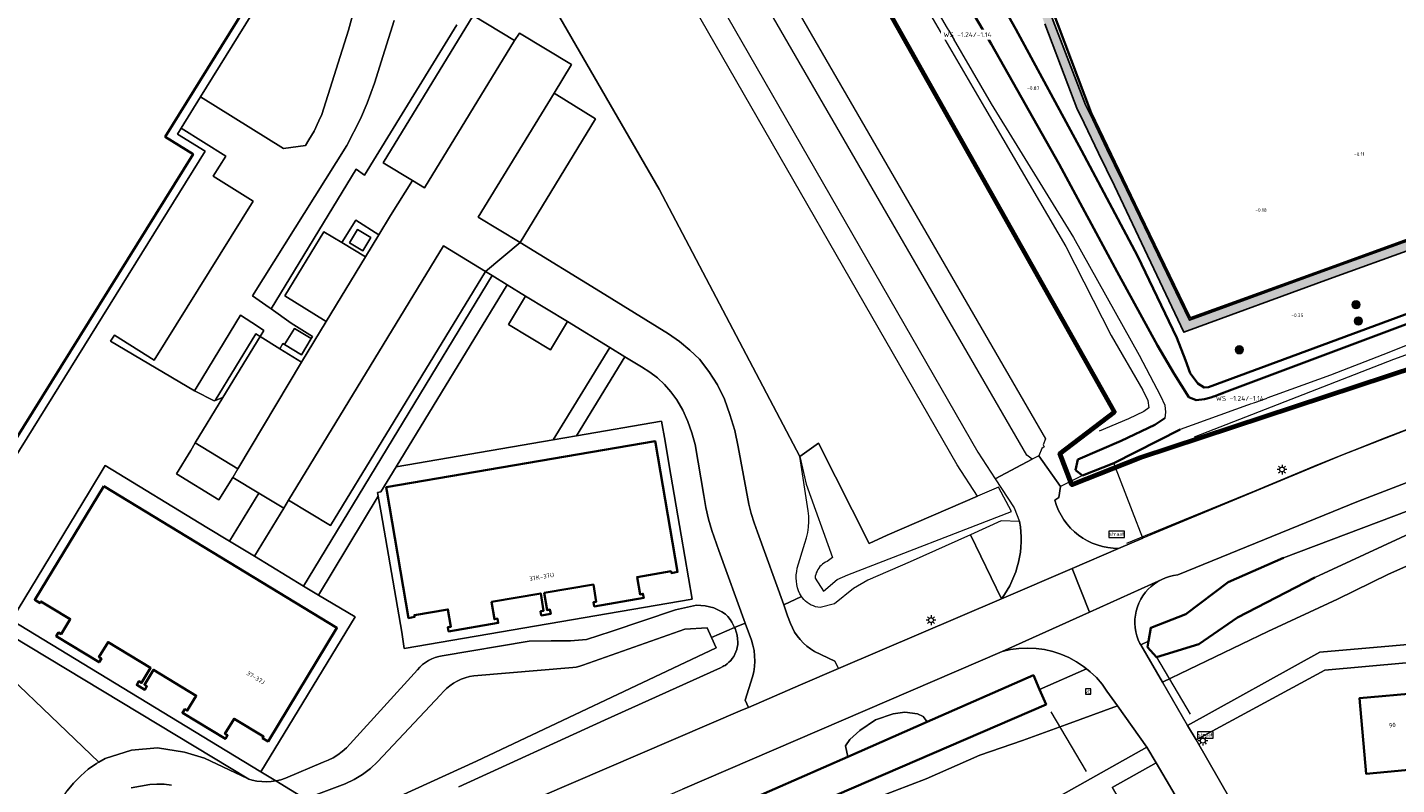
# Model space of a CAD drawing. Header units: metres. Extents: x 108651 to 109770, y 520801 to 521818.
# Tile 18 of 66: x 109212 to 109352, y 521056 to 521134. Entities that reach past the tile are written whole.
import ezdxf
from ezdxf.enums import TextEntityAlignment as Align

# ---------------------------------------------------------------- set-up
doc = ezdxf.new("R2010")
doc.units = ezdxf.units.M
for name, color, linetype, lineweight in [('B-WE-GK-BESCHOEIING-G', 253, 'OB-BESCHOEIING-BLOK', 35), ('B-WE-GR-BEPLANTING_CULTUUR_BOSPLANTSOEN-GV', 253, 'Continuous', 18), ('B-WE-GR-BEPLANTING_CULTUUR_HEESTERS-GV', 253, 'Continuous', 18), ('B-WE-GR-GRAS-GV', 253, 'Continuous', 13), ('B-WE-GW-WATERGANG_GREPPEL_INSTEEK-G', 253, 'Continuous', 18), ('B-WE-GW-WATERGANG_SLOOT-G', 253, 'Continuous', 18), ('B-WE-IE-MEUBILAIR_WEGMEUBILAIR-S', 253, 'Continuous', 25), ('B-WE-IE-MEUBILAIR_WEGMEUBILAIR_VERKEERSBORD-S', 253, 'Continuous', 25), ('B-WE-IE-TERREINAFSCHEIDING_KUNSTMATIG_HEKWERK-G', 253, 'IE-TERREINAFSCHEIDING_KUNSTMATIG-SO', 18), ('B-WE-KL-ET_LS_OV_LICHTMAST-S', 253, 'Continuous', 25), ('B-WE-OG-BEBOUWING-GV', 253, 'Continuous', 35), ('B-WE-OG-BEBOUWING-T18', 253, 'Continuous', 18), ('B-WE-OG-BEBOUWING_LAGE TRAFO-GV', 253, 'Continuous', 18), ('B-WE-OG-TERREIN_CULTUURSCHEIDING-GV', 253, 'Continuous', 18), ('B-WE-OG-TERREIN_ERF-GV', 253, 'Continuous', 18), ('B-WE-OG-WATER_SLOOT-GV', 253, 'Continuous', 18), ('B-WE-RI-HWA-T25', 253, 'Continuous', 25), ('B-WE-VH-KANTVERHARDING-G', 253, 'Continuous', 18), ('B-WE-VH-VERHARDING_ASFALT-GV', 253, 'Continuous', 18), ('B-WE-VH-VERHARDING_BEDRIJFSVLOERPLAAT-GV', 253, 'Continuous', 18), ('B-WE-VH-VERHARDING_BETONSTRAATSTEEN-GV', 253, 'Continuous', 18), ('B-WE-VH-VERHARDING_STRAATBAKSTEEN-GV', 253, 'Continuous', 18), ('N-WE-KG-WERKGRENS_FASE 3A-G', 10, 'XX-WERKGRENS_CIRCEL', 70), ('V-WE-GR-DOORWORTELBARE RUIMTE-S', 80, 'Continuous', 25), ('V-WE-GW-WATERGANG_GREPPEL_INSTEEK-G', 253, 'Continuous', 35), ('V-WE-GW-WATERGANG_SLOOT-G', 253, 'Continuous', 35), ('V-WE-GW-WATERGANG_SLOOT_WATERLIJN-G', 253, 'Continuous', 35), ('V-WE-IE-TERREINAFSCHEIDING_KUNSTMATIG_HEKWERK_RASTER-G', 30, 'V-IE-TERREINAFSCHEIDING_KUNSTMATIG-SO', 35), ('V-WE-IE-TERREINAFSCHEIDING_KUNSTMATIG_HEKWERK_SCHAPENHEKWERK-G', 20, 'IE-HEKWERK-SCHAPENHEKWERK-V', 35), ('V-WE-VH-KANTVERHARDING-G', 4, 'Continuous', 25), ('V-WE-VH-VERHARDING_OPEN_TEGEL_300X300-A-200', 7, 'Continuous', 18), ('X-XX-AL-T18', 253, 'Continuous', 18)]:
    doc.layers.add(name, color=color, linetype=linetype, lineweight=lineweight)
doc.styles.add('NLCS-ISO', font='NLCS-ISO.ttf')
doc.styles.add('NLCS-ISO-M200-T18', font='NLCS-ISO.ttf', dxfattribs={"height": 0.36})
doc.styles.add('NLCS-ISO-M200-T25', font='NLCS-ISO.ttf', dxfattribs={"height": 0.5})
doc.styles.add('NLCS-ISO-M250-T18', font='NLCS-ISO.ttf', dxfattribs={"height": 0.45})
doc.linetypes.add('IE-HEKWERK-SCHAPENHEKWERK-V', pattern='A,5,[23,NLCS.SHX,S=1,R=0,X=0,Y=0],5,-1,[2,NLCS.SHX,S=1,R=0,X=0,Y=0],-1', length=12)
doc.linetypes.add('IE-TERREINAFSCHEIDING_KUNSTMATIG-SO', pattern='A,4,[82,NLCS.SHX,S=0.75,R=90,X=0,Y=0],4,-2', length=10)
doc.linetypes.add('OB-BESCHOEIING-BLOK', pattern='A,6,-1,[152,NLCS.SHX,S=2,R=0,X=-1,Y=0]', length=7)
doc.linetypes.add('V-IE-TERREINAFSCHEIDING_KUNSTMATIG-SO', pattern='A,2,[24,NLCS.SHX,S=0.6,R=0,X=-1,Y=0],2,[82,NLCS.SHX,S=0.75,R=90,X=0,Y=0],2,[24,NLCS.SHX,S=0.6,R=0,X=1,Y=0],2,-2', length=10)
doc.linetypes.add('XX-WERKGRENS_CIRCEL', pattern='A,10,-2.5,[69,NLCS.SHX,S=1,R=0,X=0,Y=0],-2.5', length=15)

# ---------------------------------------------------------------- blocks, each defined once
blk = doc.blocks.new('SIE-WEG_VERKEERSBORD_STRAATNAAM-SO')
at = {"color": 0, "linetype": 'ByBlock', "lineweight": 18}
blk.add_lwpolyline([(-3.25, -1.25), (3.25, -1.25), (3.25, 1.25), (-3.25, 1.25)], close=True, dxfattribs=at)
at = {"color": 0, "linetype": 'ByBlock', "lineweight": 18, "style": 'NLCS-ISO'}
blk.add_text('straat', height=1.5, dxfattribs=at).set_placement((0, 0.15), align=Align.MIDDLE_CENTER)
blk = doc.blocks.new('SIE-WEG_VERKEERSBORD-SO')
at = {"color": 0, "linetype": 'ByBlock', "lineweight": 18}
blk.add_lwpolyline([(-1.125, -1.125), (1.125, -1.125), (1.125, 1.125), (-1.125, 1.125)], close=True, dxfattribs=at)
at = {"color": 0, "linetype": 'ByBlock', "lineweight": 18, "style": 'NLCS-ISO'}
blk.add_text('vb', height=1.5, dxfattribs=at).set_placement((0, 0), align=Align.MIDDLE_CENTER)
blk = doc.blocks.new('SKL-ET_OV_LICHTMAST-SO')
at = {"color": 0, "linetype": 'ByBlock', "lineweight": 18}
for points in [[(-1.25, 0), (-2, 0)], [(-1.41, 1.41), (-0.88, 0.88)], [(0, 2), (0, 1.25)], [(0.88, 0.88), (1.41, 1.41)], [(2, 0), (1.25, 0)], [(-1.41, -1.41), (-0.88, -0.88)], [(0, -1.25), (0, -2)], [(0.88, -0.88), (1.41, -1.41)]]:
    blk.add_lwpolyline(points, dxfattribs=at)
blk.add_circle((0, 0), 1, dxfattribs=at)
blk = doc.blocks.new('SGR-DOORWORTELBARE RUIMTE')
for p, q in [((-1.99, 0.21), (-0.21, 1.99)), ((-1.95, -0.45), (0.45, 1.95)), ((-1.75, -0.96), (0.96, 1.75)), ((-1.45, -1.37), (1.37, 1.45)), ((-1.07, -1.69), (1.69, 1.07)), ((-0.58, -1.91), (1.91, 0.58)), ((0.04, -2), (2, -0.04)), ((1.04, -1.71), (1.71, -1.04))]:
    blk.add_line(p, q)
at = {"extrusion": (0, 0, -1)}
blk.add_arc((0, 0), 2, 0, 359.99999, dxfattribs=at)

msp = doc.modelspace()

# ---------------------------------------------------------------- hatches: boundary and pattern name
at = {"layer": 'V-WE-VH-VERHARDING_OPEN_TEGEL_300X300-A-200'}
h = msp.add_hatch(dxfattribs=at)
h.set_pattern_fill('AVH-TEGEL_300X300_HALFST-SO', color=256, scale=0.2, angle=22, pattern_type=2)
h.set_pattern_definition([(22, (0, 0), (0.44392833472, 0.50291911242), [0.6, -0.6]), (112, (0, 0), (-0.55631031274, -0.22476395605), [])])
h.paths.add_polyline_path([(109339.27, 521186.18), (109340.63, 521182.5), (109323.4, 521175.72), (109307.54, 521169.58), (109304.45, 521168.36), (109307.88, 521158.36), (109310.91, 521149.1), (109311.68, 521146.72), (109312.35, 521144.72), (109313.51, 521141.61), (109316.19, 521134.49), (109318.58, 521128.26), (109319.51, 521125.8), (109320.26, 521124.26), (109321.73, 521121.18), (109323.37, 521117.83), (109330.49, 521102.78), (109345.43, 521108.27), (109354.16, 521111.44), (109355.95, 521112.08), (109357.48, 521112.45), (109363.52, 521113.93), (109370.69, 521115.68), (109370.78, 521115.36), (109375.63, 521117.07), (109375.54, 521117.36), (109378.77, 521118.53), (109380.9, 521119.35), (109384.74, 521120.79), (109388.72, 521122.39), (109388.85, 521122.1), (109392.76, 521123.64), (109392.61, 521123.92), (109398.92, 521127.28), (109404.5, 521130.24), (109406.15, 521131.09), (109408.05, 521131.85), (109421.32, 521137.14), (109431.26, 521141.09), (109427.13, 521155.17), (109424.43, 521164.32), (109424.15, 521165.34), (109423.78, 521166.31), (109423.38, 521167.48), (109420.58, 521174.87), (109417.79, 521182.29), (109417.36, 521183.37), (109417.1, 521184.12), (109416.76, 521184.89), (109416.27, 521185.87), (109412.13, 521194.5), (109408.41, 521202.17), (109408.97, 521202.41), (109406.22, 521208.11), (109396.31, 521204.39), (109396.49, 521203.88), (109393.6, 521202.81), (109393.39, 521203.51), (109380.33, 521198.47), (109371.16, 521194.98), (109370.02, 521197.98)])
h.paths.add_polyline_path([(109352.59, 521186.06), (109361.37, 521189.46), (109370.64, 521193.02), (109381.67, 521197.31), (109393.47, 521201.84), (109397.22, 521203.31), (109405.3, 521206.45), (109411.36, 521194.03), (109415.45, 521185.47), (109415.95, 521184.41), (109416.33, 521183.6), (109416.65, 521182.58), (109419.74, 521174.52), (109422.55, 521167.04), (109423.11, 521165.46), (109423.45, 521164.48), (109426.33, 521154.75), (109430.12, 521141.68), (109421, 521138.07), (109407.67, 521132.66), (109405.81, 521131.92), (109404.07, 521131.07), (109398.48, 521128.11), (109391.48, 521124.47), (109390.89, 521125.91), (109387.82, 521124.68), (109388.24, 521123.63), (109388.41, 521123.21), (109384.32, 521121.65), (109380.69, 521120.25), (109378.41, 521119.41), (109373.99, 521117.82), (109373.8, 521118.31), (109375.86, 521119.06), (109375.51, 521119.98), (109373.42, 521119.27), (109370.29, 521118.12), (109370.72, 521116.95), (109370.83, 521116.66), (109363.26, 521114.8), (109357.28, 521113.37), (109355.73, 521112.96), (109353.86, 521112.33), (109345.04, 521109.13), (109331.06, 521104.01), (109324.1, 521118.46), (109322.59, 521121.59), (109321.15, 521124.64), (109320.4, 521126.16), (109319.42, 521128.66), (109317.06, 521134.8), (109314.41, 521142.03), (109313.28, 521145.08), (109312.6, 521147.07), (109311.81, 521149.44), (109308.79, 521158.73), (109305.73, 521167.95), (109323.86, 521174.87), (109341.87, 521181.88)], flags=16)

# ---------------------------------------------------------------- linework, layer by layer
at = {"layer": 'B-WE-GK-BESCHOEIING-G', "flags": 128}
for points in [[(109326.86, 521071.03), (109327.09, 521072.41), (109330.68, 521073.82), (109335.05, 521077.08), (109340.71, 521079.58)], [(109343.95, 521077.59), (109335.99, 521073.46), (109332.01, 521070.72), (109327.69, 521069.37), (109326.76, 521070.4)], [(109326.76, 521070.4), (109326.86, 521071.03)], [(109304.13, 521062.73), (109315.04, 521067.53), (109315.67, 521066.06)], [(109315.67, 521066.06), (109316.34, 521064.51)], [(109316.34, 521064.51), (109274.86, 521046.61), (109274.36, 521047.78)], [(109295.97, 521059.15), (109304.13, 521062.73)], [(109285.97, 521054.75), (109295.97, 521059.15)]]:
    msp.add_lwpolyline(points, dxfattribs=at)
at = {"layer": 'B-WE-GR-BEPLANTING_CULTUUR_BOSPLANTSOEN-GV', "flags": 128}
msp.add_lwpolyline([(109235.76, 521234.56), (109237.21, 521228.92), (109249.97, 521206.45), (109316.26, 521091.84), (109316.02, 521091.21), (109316.15, 521090.99), (109315.89, 521090.84), (109315.6, 521090.08), (109317.82, 521086.94)], dxfattribs=at)
for points in [[(109307.2, 521089.14), (109237.73, 521210.01), (109226.99, 521203.33), (109228.88, 521200.05), (109258.58, 521148.67), (109276.6, 521117.5), (109291.06, 521090.01), (109292.95, 521091.39), (109298.17, 521081.06), (109300.02, 521081.92), (109309.29, 521085.94)], [(109295.03, 521068.21), (109311.76, 521075.38), (109308.56, 521081.97), (109302.36, 521079.18), (109298.03, 521077.3), (109296.54, 521076.43), (109294.59, 521074.87), (109293.13, 521074.48), (109292.89, 521074.52), (109292.66, 521074.57), (109292.44, 521074.65), (109292.25, 521074.73), (109292.22, 521074.74), (109292.01, 521074.86), (109291.81, 521074.99), (109291.63, 521075.14), (109291.46, 521075.31), (109291.3, 521075.49), (109291.22, 521075.61), (109289.39, 521074.76), (109289.79, 521073.64), (109290.09, 521072.83), (109290.28, 521072.39), (109290.51, 521071.97), (109290.78, 521071.57), (109291.08, 521071.19), (109291.41, 521070.84), (109291.77, 521070.52), (109292.15, 521070.23), (109292.56, 521069.97), (109294.65, 521068.98)], [(109304.13, 521062.73), (109303.7, 521063.28), (109303.12, 521063.56), (109301.84, 521063.74), (109300.62, 521063.56), (109298.81, 521062.96), (109297.2, 521061.86), (109296.17, 521060.94), (109295.73, 521060.26), (109295.97, 521059.15)]]:
    msp.add_lwpolyline(points, close=True, dxfattribs=at)
at = {"layer": 'B-WE-GR-BEPLANTING_CULTUUR_HEESTERS-GV', "flags": 128}
for points in [[(109323.79, 521080.56), (109326.27, 521081.63), (109325.21, 521084.36), (109323.29, 521089.31), (109320.09, 521088.07), (109317.82, 521086.94), (109317.65, 521085.8)], [(109317.65, 521085.8), (109317.22, 521085.53)], [(109313.62, 521083.32), (109311.71, 521083.4), (109308.56, 521081.97), (109311.76, 521075.38)]]:
    msp.add_lwpolyline(points, dxfattribs=at)
at = {"layer": 'B-WE-GR-BEPLANTING_CULTUUR_HEESTERS-GV'}
for points in [[(109317.22, 521085.53, 0.337615), (109323.79, 521080.56)], [(109311.76, 521075.38, 0.205832), (109313.62, 521083.32)]]:
    msp.add_lwpolyline(points, format="xyb", dxfattribs=at)
at = {"layer": 'B-WE-GR-GRAS-GV', "flags": 128}
for points in [[(109246.54, 521154.48), (109229.48, 521126.97), (109238, 521121.68), (109240.26, 521121.96), (109240.62, 521122.55), (109241.16, 521123.46), (109241.65, 521124.5), (109241.96, 521125.16), (109244.67, 521133.83), (109245.71, 521137.62), (109246.21, 521140.39), (109246.5, 521143.38), (109246.82, 521146.2), (109246.85, 521149.48), (109246.87, 521151.48), (109246.75, 521152.87)], [(109240.05, 521076.7), (109259.43, 521108.61), (109258.75, 521109.02), (109242.85, 521082.91), (109238.52, 521085.51), (109238.03, 521084.7), (109235.03, 521079.75)], [(109285.43, 521072.89), (109282.71, 521080.34), (109281.99, 521082.41), (109281.65, 521083.58), (109281.38, 521084.78), (109281.17, 521085.99), (109280.3, 521091.23), (109279.96, 521092.44), (109279.54, 521093.61), (109279.02, 521094.76), (109278.41, 521095.85), (109277.81, 521096.65), (109277.14, 521097.4), (109276.41, 521098.08), (109275.62, 521098.69), (109274.77, 521099.23), (109273.07, 521100.27), (109268.09, 521092.13), (109276.84, 521093.64), (109277.2, 521091.58), (109277.63, 521089.07), (109278.86, 521081.91), (109279.97, 521075.35), (109250.42, 521070.26), (109250.15, 521071.96), (109248.05, 521084.23), (109247.74, 521085.93), (109241.59, 521075.75), (109245.36, 521073.54), (109235.69, 521057.61), (109237.22, 521056.67), (109237.24, 521056.67), (109237.73, 521056.78), (109238.2, 521056.94), (109242.07, 521058.58), (109242.6, 521058.8), (109243.1, 521059.05), (109243.59, 521059.36), (109244.05, 521059.7), (109244.48, 521060.08), (109244.87, 521060.49), (109251.77, 521068.09), (109252.02, 521068.37), (109252.3, 521068.62), (109252.6, 521068.84), (109252.91, 521069.04), (109253.25, 521069.21), (109253.6, 521069.35), (109253.96, 521069.46), (109254.32, 521069.53), (109263.24, 521071.02), (109265.49, 521071.05), (109267.5, 521071.06), (109269.12, 521071.2), (109271.66, 521072.04), (109278.26, 521074.26), (109280.43, 521074.72), (109280.88, 521074.71), (109281.33, 521074.66), (109281.78, 521074.57), (109282.21, 521074.44), (109282.63, 521074.26), (109283.04, 521074.05), (109283.42, 521073.81), (109283.66, 521073.55), (109283.88, 521073.26), (109284.07, 521072.97), (109284.24, 521072.65), (109284.34, 521072.42)], [(109234.46, 521056.86), (109208.16, 521072.72), (109205.07, 521071.97), (109219.04, 521058.58), (109219.7, 521058.97), (109222.41, 521059.83), (109225.08, 521060.06), (109227.83, 521059.61), (109229.89, 521059), (109234.32, 521056.9)], [(109237.22, 521056.67), (109235.69, 521057.61), (109232.2, 521059.74), (109210.08, 521073.19), (109208.16, 521072.72), (109234.46, 521056.86), (109234.79, 521056.75), (109235.28, 521056.65), (109235.77, 521056.59), (109236.26, 521056.58), (109236.76, 521056.6)], [(109199.5, 521038.15), (109200.38, 521038.21), (109200.54, 521038.79), (109200.76, 521039.35), (109201.02, 521039.89), (109201.33, 521040.41), (109201.69, 521040.89), (109202.08, 521041.34), (109208.13, 521045.5), (109208.76, 521045.92), (109209.36, 521046.4), (109209.9, 521046.93), (109210.39, 521047.51), (109210.83, 521048.14), (109215.22, 521054.8), (109215.8, 521055.66), (109216.45, 521056.45), (109217.18, 521057.19), (109217.96, 521057.86), (109218.81, 521058.45), (109219.04, 521058.58), (109205.07, 521071.97), (109184.26, 521066.92), (109184.65, 521066.2)]]:
    msp.add_lwpolyline(points, close=True, dxfattribs=at)
msp.add_lwpolyline([(109210.08, 521073.19), (109218.1, 521086.4), (109219.71, 521089.08), (109230.12, 521082.73), (109232.47, 521081.31), (109235.47, 521086.25), (109232.8, 521087.86), (109231.37, 521085.54), (109227.01, 521088.22), (109228.48, 521090.64), (109228.95, 521091.42), (109231.79, 521096.08), (109230.98, 521095.76), (109230.89, 521095.73), (109228.86, 521096.75), (109220.25, 521101.87), (109220.64, 521102.49), (109224.73, 521099.92), (109234.9, 521116.26), (109230.8, 521118.81), (109232.1, 521120.87), (109227.5, 521123.77), (109227.11, 521123.15), (109229.96, 521121.39), (109209.66, 521088.66)], dxfattribs=at)
at = {"layer": 'B-WE-GW-WATERGANG_GREPPEL_INSTEEK-G'}
for points in [[(109295.76, 521149.73), (109296.82, 521148.16), (109302.82, 521138.24), (109310.02, 521125.89), (109318.35, 521111.6), (109323.01, 521102.46), (109326.26, 521096.83), (109326.78, 521095.78), (109326.88, 521095.02), (109326.36, 521094.62), (109324.8, 521093.87), (109321.8, 521092.62)], [(109331.57, 521092.03), (109352.05, 521100.03), (109361.8, 521103.53), (109391.54, 521113.93)]]:
    msp.add_lwpolyline(points, dxfattribs=at)
at = {"layer": 'B-WE-IE-TERREINAFSCHEIDING_KUNSTMATIG_HEKWERK-G', "flags": 128}
for points in [[(109327.69, 521069.37), (109331.14, 521063.52)], [(109316.82, 521063.76), (109320.44, 521057.64)]]:
    msp.add_lwpolyline(points, dxfattribs=at)
at = {"layer": 'B-WE-OG-BEBOUWING-GV', "flags": 128}
for points in [[(109195.11, 521174.43), (109182.55, 521182.23), (109180.36, 521178.72), (109171.22, 521164.01), (109159.47, 521145.11), (109170.23, 521138.44), (109159.37, 521121.02), (109209.4, 521089.96), (109228.72, 521121.08), (109225.86, 521122.85), (109246.38, 521155.93), (109207.96, 521179.83), (109201.97, 521170.17), (109201.44, 521169.31), (109198.27, 521171.31), (109198.79, 521172.15)], [(109248.55, 521086.85), (109248.61, 521086.48), (109250.85, 521073.41), (109251.48, 521073.52), (109251.45, 521073.71), (109254.9, 521074.29), (109255.2, 521072.52), (109254.9, 521072.47), (109254.97, 521072.03), (109260.06, 521072.9), (109259.98, 521073.35), (109259.68, 521073.29), (109259.38, 521075.07), (109264.43, 521075.93), (109264.73, 521074.16), (109264.42, 521074.1), (109264.49, 521073.68), (109265.46, 521073.84), (109265.38, 521074.27), (109265.09, 521074.22), (109264.79, 521075.99), (109269.84, 521076.85), (109270.14, 521075.08), (109269.85, 521075.03), (109269.92, 521074.6), (109275.01, 521075.47), (109274.93, 521075.9), (109274.63, 521075.84), (109274.33, 521077.62), (109277.82, 521078.21), (109277.85, 521078.03), (109278.49, 521078.14), (109276.22, 521091.4), (109276.19, 521091.57)], [(109219.54, 521086.96), (109212.46, 521075.29), (109213.01, 521074.95), (109213.1, 521075.12), (109214.12, 521074.5), (109216.1, 521073.3), (109215.16, 521071.76), (109214.9, 521071.92), (109214.67, 521071.54), (109219.07, 521068.86), (109219.31, 521069.25), (109219.05, 521069.4), (109219.99, 521070.94), (109224.36, 521068.28), (109223.43, 521066.74), (109223.15, 521066.91), (109222.93, 521066.54), (109223.77, 521066.03), (109223.99, 521066.4), (109223.73, 521066.55), (109224.67, 521068.09), (109229.05, 521065.42), (109228.12, 521063.89), (109227.86, 521064.04), (109227.63, 521063.68), (109232.04, 521060.99), (109232.27, 521061.36), (109232, 521061.52), (109232.94, 521063.06), (109235.96, 521061.22), (109235.86, 521061.06), (109236.42, 521060.72), (109243.5, 521072.39)], [(109354.73, 521065.72), (109348.52, 521065.17), (109349.2, 521057.41), (109355.4, 521057.96)]]:
    msp.add_lwpolyline(points, close=True, dxfattribs=at)
at = {"layer": 'B-WE-OG-BEBOUWING_LAGE TRAFO-GV', "flags": 128}
msp.add_lwpolyline([(109240.86, 521102.13), (109239.13, 521103.18), (109238.13, 521101.52), (109239.86, 521100.47)], close=True, dxfattribs=at)
at = {"layer": 'B-WE-OG-TERREIN_CULTUURSCHEIDING-GV', "flags": 128}
for points in [[(109255.8, 521134.39), (109246.33, 521118.93), (109245.47, 521119.53), (109236.73, 521105.18), (109238.8, 521103.73), (109240.98, 521102.33), (109240.86, 521102.13), (109239.86, 521100.47), (109238.13, 521101.52), (109237.94, 521101.63), (109237.62, 521101.09), (109239.85, 521099.7), (109242.4, 521103.87), (109238.16, 521106.52), (109242.16, 521113.11), (109244, 521112.02), (109245.43, 521114.3), (109247.81, 521112.78), (109249.01, 521114.77), (109251.25, 521118.38), (109248.24, 521120.2), (109257.49, 521135.35), (109261.75, 521132.77), (109262.26, 521133.52), (109267.59, 521130.29), (109265.8, 521127.36), (109270.07, 521124.72), (109262.31, 521111.99), (109270.57, 521106.93), (109277.57, 521102.63), (109278.68, 521101.82), (109279.73, 521100.95), (109280.73, 521100.01), (109281.71, 521098.73), (109282.57, 521097.36), (109283.29, 521095.92), (109283.87, 521094.32), (109284.35, 521092.68), (109284.72, 521091.01), (109285.81, 521085.12), (109286.05, 521084.14), (109286.34, 521083.18), (109286.68, 521082.23), (109289.39, 521074.76), (109291.22, 521075.61), (109291.17, 521075.68), (109291.05, 521075.88), (109290.92, 521076.2), (109290.81, 521076.52), (109290.74, 521076.85), (109290.69, 521077.18), (109290.67, 521077.52), (109290.68, 521077.86), (109290.72, 521078.2), (109290.78, 521078.53), (109291.54, 521081.11), (109291.72, 521081.65), (109291.85, 521082.2), (109291.94, 521082.75), (109291.97, 521083.32), (109291.96, 521083.88), (109291.89, 521084.44), (109291.06, 521090.01), (109276.6, 521117.5), (109258.58, 521148.67)], [(109249.37, 521134.82), (109248.43, 521131.76), (109247.37, 521128.39), (109246.62, 521126.32), (109245.93, 521124.73), (109244.53, 521121.97), (109234.83, 521106.52), (109236.53, 521105.33), (109236.73, 521105.18), (109245.47, 521119.53), (109246.33, 521118.93), (109255.8, 521134.39)], [(109375.73, 521095.93), (109348.42, 521085.43), (109329.86, 521077.84), (109329.43, 521077.78), (109329.01, 521077.68), (109328.61, 521077.54), (109328.21, 521077.37), (109327.83, 521077.17), (109327.47, 521076.93), (109327.14, 521076.66), (109326.82, 521076.37), (109326.54, 521076.05), (109326.28, 521075.7), (109326.06, 521075.33), (109325.87, 521074.95), (109325.71, 521074.55), (109325.59, 521074.13), (109325.51, 521073.71), (109325.46, 521073.28), (109325.46, 521072.85), (109325.49, 521072.42), (109325.55, 521072), (109325.66, 521071.58), (109325.8, 521071.18), (109325.98, 521070.78), (109326.06, 521070.65), (109326.14, 521070.69), (109326.86, 521071.03), (109327.09, 521072.41), (109330.68, 521073.82), (109335.05, 521077.08), (109340.71, 521079.58), (109358.49, 521086.3)], [(109375.42, 521092.18), (109343.95, 521077.59), (109335.99, 521073.46), (109332.01, 521070.72), (109327.69, 521069.37), (109326.76, 521070.4), (109326.86, 521071.03), (109326.14, 521070.69), (109326.06, 521070.65), (109328.29, 521066.8), (109339.12, 521072.03), (109346.28, 521075.35), (109351.51, 521077.91), (109357.28, 521080.48)], [(109212.06, 521032.52), (109285.16, 521063.96), (109285.76, 521064.22), (109285.44, 521064.95), (109286.18, 521067.35), (109286.31, 521067.89), (109286.39, 521068.43), (109286.42, 521068.98), (109286.4, 521069.53), (109286.34, 521070.08), (109286.23, 521070.62), (109286.07, 521071.15), (109285.43, 521072.89), (109284.34, 521072.42), (109284.39, 521072.32), (109284.5, 521071.98), (109284.59, 521071.64), (109284.65, 521071.28), (109284.68, 521070.92), (109284.66, 521070.67), (109284.62, 521070.41), (109284.56, 521070.16), (109284.48, 521069.92), (109284.37, 521069.68), (109284.25, 521069.46), (109284.1, 521069.24), (109283.94, 521069.04), (109283.76, 521068.86), (109283.57, 521068.69), (109283.36, 521068.54), (109283.25, 521068.48), (109283.13, 521068.41), (109282.9, 521068.3), (109270.98, 521062.92), (109256.02, 521056.07)], [(109286.06, 521054.79), (109295.97, 521059.15), (109295.73, 521060.26), (109296.17, 521060.94), (109297.2, 521061.86), (109298.81, 521062.96), (109300.62, 521063.56), (109301.84, 521063.74), (109303.12, 521063.56), (109303.7, 521063.28), (109304.13, 521062.73), (109315.04, 521067.53), (109315.67, 521066.06), (109320.49, 521068.19), (109320.18, 521068.44), (109319.45, 521068.92), (109318.67, 521069.34), (109317.86, 521069.69), (109317.03, 521069.96), (109316.17, 521070.16), (109315.3, 521070.28), (109314.42, 521070.32), (109313.54, 521070.28), (109312.67, 521070.16), (109311.81, 521069.97), (109278.99, 521055.81)]]:
    msp.add_lwpolyline(points, dxfattribs=at)
for points in [[(109260.98, 521107.66), (109249.57, 521088.96), (109265.71, 521091.72), (109271.52, 521101.21), (109267.18, 521103.87), (109265.42, 521100.96), (109261.12, 521103.59), (109262.87, 521106.5)], [(109228.86, 521096.75), (109230.89, 521095.73), (109230.98, 521095.76), (109235.16, 521102.61), (109235.6, 521102.34), (109236, 521102.96), (109235.34, 521103.39), (109233.59, 521104.52), (109229.15, 521097.22)], [(109235.6, 521102.34), (109235.16, 521102.61), (109230.98, 521095.76), (109231.79, 521096.08)], [(109330.87, 521062.35), (109344.46, 521069.89), (109373.52, 521072.42), (109374.51, 521072.95), (109383.73, 521082.95), (109379.21, 521086.98), (109378, 521090.1), (109375.18, 521088.85), (109375.13, 521088.83), (109373.41, 521088.07), (109370.53, 521086.79), (109365.93, 521084.54), (109362.62, 521082.83), (109357.28, 521080.48), (109351.51, 521077.91), (109346.28, 521075.35), (109339.12, 521072.03), (109328.29, 521066.8)], [(109323.68, 521064.37), (109322.59, 521065.9), (109322.08, 521066.61), (109321.5, 521067.28), (109320.87, 521067.89), (109320.49, 521068.19), (109315.67, 521066.06), (109316.34, 521064.51), (109274.86, 521046.61), (109274.36, 521047.78), (109273.85, 521047.56), (109273.35, 521047.33), (109275.53, 521042.5), (109282.54, 521046.04), (109287.7, 521049.45), (109291.71, 521051.9), (109297.57, 521054.43), (109304.03, 521056.88), (109309.53, 521059.33), (109313.9, 521060.81), (109318.44, 521062.47)], [(109323.68, 521064.37), (109318.44, 521062.47), (109313.9, 521060.81), (109309.53, 521059.33), (109304.03, 521056.88), (109297.57, 521054.43), (109291.71, 521051.9), (109287.7, 521049.45), (109282.54, 521046.04), (109275.53, 521042.5), (109278.14, 521036.74), (109284.01, 521037.77), (109285.8, 521038.71), (109294.35, 521049.24), (109312.62, 521052.22), (109326.7, 521060.12)]]:
    msp.add_lwpolyline(points, close=True, dxfattribs=at)
at = {"layer": 'B-WE-OG-TERREIN_ERF-GV', "flags": 128}
for points in [[(109240.05, 521076.7), (109235.03, 521079.75), (109232.47, 521081.31), (109230.12, 521082.73), (109219.71, 521089.08), (109218.1, 521086.4), (109210.08, 521073.19), (109232.2, 521059.74), (109235.69, 521057.61), (109245.36, 521073.54), (109241.59, 521075.75)], [(109243.5, 521072.39), (109236.42, 521060.72), (109235.86, 521061.06), (109235.96, 521061.22), (109232.94, 521063.06), (109232, 521061.52), (109232.27, 521061.36), (109232.04, 521060.99), (109227.63, 521063.68), (109227.86, 521064.04), (109228.12, 521063.89), (109229.05, 521065.42), (109224.67, 521068.09), (109223.73, 521066.55), (109223.99, 521066.4), (109223.77, 521066.03), (109222.93, 521066.54), (109223.15, 521066.91), (109223.43, 521066.74), (109224.36, 521068.28), (109219.99, 521070.94), (109219.05, 521069.4), (109219.31, 521069.25), (109219.07, 521068.86), (109214.67, 521071.54), (109214.9, 521071.92), (109215.16, 521071.76), (109216.1, 521073.3), (109214.12, 521074.5), (109213.1, 521075.12), (109213.01, 521074.95), (109212.46, 521075.29), (109219.54, 521086.96)]]:
    msp.add_lwpolyline(points, close=True, dxfattribs=at)
for points in [[(109374.96, 521070.74), (109344.96, 521068.04), (109331.75, 521060.89), (109338.81, 521048.6), (109340.38, 521047.7), (109346.2, 521047.99), (109346.54, 521045.13), (109346.58, 521044.76), (109370.74, 521046.82)], [(109355.4, 521057.96), (109349.2, 521057.41), (109348.52, 521065.17), (109354.73, 521065.72)]]:
    msp.add_lwpolyline(points, dxfattribs=at)
at = {"layer": 'B-WE-OG-WATER_SLOOT-GV', "flags": 128}
for points in [[(109375.58, 521093.1), (109375.12, 521093.14), (109374.53, 521092.95), (109358.49, 521086.3), (109340.71, 521079.58), (109335.05, 521077.08), (109330.68, 521073.82), (109327.09, 521072.41), (109326.86, 521071.03), (109326.76, 521070.4), (109327.69, 521069.37), (109332.01, 521070.72), (109335.99, 521073.46), (109343.95, 521077.59), (109375.42, 521092.18), (109375.92, 521092.53)], [(109309.29, 521085.94), (109300.02, 521081.92), (109298.17, 521081.06), (109292.95, 521091.39), (109291.06, 521090.01), (109291.71, 521087.16), (109294.41, 521079.63), (109293.85, 521079.23), (109293.68, 521079.15), (109293.52, 521079.05), (109293.37, 521078.95), (109293.24, 521078.82), (109293.11, 521078.69), (109292.99, 521078.55), (109292.89, 521078.39), (109292.81, 521078.23), (109292.73, 521078.06), (109292.68, 521077.89), (109292.63, 521077.71), (109292.61, 521077.52), (109293.46, 521076.17), (109294.87, 521077.38), (109295.96, 521077.86), (109312.8, 521084.37), (109311.45, 521086.87)], [(109237.22, 521056.67), (109240.24, 521054.83), (109244.35, 521056.38), (109245.26, 521056.82), (109246.12, 521057.34), (109246.93, 521057.95), (109247.67, 521058.63), (109254.15, 521065.52), (109254.44, 521065.86), (109254.76, 521066.17), (109255.1, 521066.45), (109255.47, 521066.71), (109255.86, 521066.93), (109256.26, 521067.11), (109256.68, 521067.27), (109257.11, 521067.39), (109257.55, 521067.47), (109267.73, 521068.33), (109268.08, 521068.37), (109268.43, 521068.45), (109268.77, 521068.55), (109279.23, 521072.27), (109281.53, 521072.4), (109281.97, 521071.41), (109284.34, 521072.42), (109284.24, 521072.65), (109284.07, 521072.97), (109283.88, 521073.26), (109283.66, 521073.55), (109283.42, 521073.81), (109283.04, 521074.05), (109282.63, 521074.26), (109282.21, 521074.44), (109281.78, 521074.57), (109281.33, 521074.66), (109280.88, 521074.71), (109280.43, 521074.72), (109278.26, 521074.26), (109271.66, 521072.04), (109269.12, 521071.2), (109267.5, 521071.06), (109265.49, 521071.05), (109263.24, 521071.02), (109254.32, 521069.53), (109253.96, 521069.46), (109253.6, 521069.35), (109253.25, 521069.21), (109252.91, 521069.04), (109252.6, 521068.84), (109252.3, 521068.62), (109252.02, 521068.37), (109251.77, 521068.09), (109244.87, 521060.49), (109244.48, 521060.08), (109244.05, 521059.7), (109243.59, 521059.36), (109243.1, 521059.05), (109242.6, 521058.8), (109242.07, 521058.58), (109238.2, 521056.94), (109237.73, 521056.78), (109237.24, 521056.67)], [(109315.67, 521066.06), (109315.04, 521067.53), (109304.13, 521062.73), (109295.97, 521059.15), (109286.06, 521054.79), (109274.51, 521049.71), (109273.69, 521049.35), (109274.36, 521047.78), (109274.86, 521046.61), (109316.34, 521064.51)]]:
    msp.add_lwpolyline(points, close=True, dxfattribs=at)
for points in [[(109256.02, 521056.07), (109270.98, 521062.92), (109282.9, 521068.3), (109283.13, 521068.41), (109283.25, 521068.48), (109283.36, 521068.54), (109283.57, 521068.69), (109283.76, 521068.86), (109283.94, 521069.04), (109284.1, 521069.24), (109284.25, 521069.46), (109284.37, 521069.68), (109284.48, 521069.92), (109284.56, 521070.16), (109284.62, 521070.41), (109284.66, 521070.67), (109284.68, 521070.92), (109284.65, 521071.28), (109284.59, 521071.64), (109284.5, 521071.98), (109284.39, 521072.32), (109284.34, 521072.42), (109281.97, 521071.41), (109282.44, 521070.34), (109257.85, 521058.68), (109238.57, 521049.89)], [(109238.57, 521049.89), (109257.85, 521058.68), (109282.44, 521070.34), (109281.97, 521071.41), (109281.53, 521072.4), (109279.23, 521072.27), (109268.77, 521068.55), (109268.43, 521068.45), (109268.08, 521068.37), (109267.73, 521068.33), (109257.55, 521067.47), (109257.11, 521067.39), (109256.68, 521067.27), (109256.26, 521067.11), (109255.86, 521066.93), (109255.47, 521066.71), (109255.1, 521066.45), (109254.76, 521066.17), (109254.44, 521065.86), (109254.15, 521065.52), (109247.67, 521058.63), (109246.93, 521057.95), (109246.12, 521057.34), (109245.26, 521056.82), (109244.35, 521056.38), (109240.24, 521054.83)], [(109240.24, 521054.83), (109237.22, 521056.67), (109236.76, 521056.6), (109236.26, 521056.58), (109235.77, 521056.59), (109235.28, 521056.65), (109234.79, 521056.75), (109234.46, 521056.86), (109234.32, 521056.9), (109229.89, 521059), (109227.83, 521059.61), (109225.08, 521060.06), (109222.41, 521059.83), (109219.7, 521058.97), (109219.04, 521058.58), (109218.81, 521058.45), (109217.96, 521057.86), (109217.18, 521057.19), (109216.45, 521056.45), (109215.8, 521055.66)], [(109222.36, 521055.96), (109224.28, 521056.29), (109225.01, 521056.34), (109225.75, 521056.32), (109226.49, 521056.24)], [(109226.49, 521056.24), (109225.75, 521056.32), (109225.01, 521056.34), (109224.28, 521056.29), (109222.36, 521055.96)]]:
    msp.add_lwpolyline(points, dxfattribs=at)
at = {"layer": 'B-WE-VH-KANTVERHARDING-G', "flags": 128}
msp.add_lwpolyline([(109245.71, 521137.62), (109244.67, 521133.83), (109241.96, 521125.16), (109241.65, 521124.5), (109241.16, 521123.46), (109240.62, 521122.55), (109240.26, 521121.96), (109238, 521121.68), (109229.48, 521126.97), (109227.5, 521123.77), (109232.1, 521120.87), (109230.8, 521118.81), (109234.9, 521116.26), (109224.73, 521099.92), (109220.64, 521102.49), (109220.25, 521101.87), (109228.86, 521096.75), (109229.15, 521097.22), (109233.59, 521104.52), (109235.34, 521103.39), (109236, 521102.96), (109235.6, 521102.34), (109237.62, 521101.09), (109237.94, 521101.63), (109238.13, 521101.52), (109239.13, 521103.18), (109240.86, 521102.13), (109240.98, 521102.33), (109238.8, 521103.73), (109236.73, 521105.18), (109236.53, 521105.33), (109234.83, 521106.52), (109244.53, 521121.97), (109245.93, 521124.73), (109246.62, 521126.32), (109247.37, 521128.39), (109248.43, 521131.76), (109249.37, 521134.82)], dxfattribs=at)
for points in [[(109244, 521112.02), (109246.43, 521110.52), (109247.81, 521112.78), (109245.43, 521114.3)], [(109246.97, 521112.52), (109246.15, 521111.16), (109244.78, 521111.97), (109245.6, 521113.33)], [(109267.18, 521103.87), (109262.87, 521106.5), (109261.12, 521103.59), (109265.42, 521100.96)], [(109268.09, 521092.13), (109265.71, 521091.72), (109249.57, 521088.96), (109248.01, 521086.37), (109247.68, 521086.31), (109247.74, 521085.93), (109248.05, 521084.23), (109250.15, 521071.96), (109250.42, 521070.26), (109279.97, 521075.35), (109278.86, 521081.91), (109277.63, 521089.07), (109277.2, 521091.58), (109276.84, 521093.64)], [(109233.32, 521088.73), (109228.95, 521091.42), (109228.48, 521090.64), (109227.01, 521088.22), (109231.37, 521085.54), (109232.8, 521087.86)], [(109248.55, 521086.85), (109276.19, 521091.57), (109276.22, 521091.4), (109278.49, 521078.14), (109277.85, 521078.03), (109277.82, 521078.21), (109274.33, 521077.62), (109274.63, 521075.84), (109274.93, 521075.9), (109275.01, 521075.47), (109269.92, 521074.6), (109269.85, 521075.03), (109270.14, 521075.08), (109269.84, 521076.85), (109264.79, 521075.99), (109265.09, 521074.22), (109265.38, 521074.27), (109265.46, 521073.84), (109264.49, 521073.68), (109264.42, 521074.1), (109264.73, 521074.16), (109264.43, 521075.93), (109259.38, 521075.07), (109259.68, 521073.29), (109259.98, 521073.35), (109260.06, 521072.9), (109254.97, 521072.03), (109254.9, 521072.47), (109255.2, 521072.52), (109254.9, 521074.29), (109251.45, 521073.71), (109251.48, 521073.52), (109250.85, 521073.41), (109248.61, 521086.48)]]:
    msp.add_lwpolyline(points, close=True, dxfattribs=at)
at = {"layer": 'B-WE-VH-KANTVERHARDING-G'}
msp.add_lwpolyline([(109381.53, 521103.52), (109380.15, 521103.02), (109373.02, 521100.34), (109366.26, 521097.77), (109359.3, 521095.06), (109351.25, 521091.97), (109344.21, 521089.14), (109337.73, 521086.45), (109330.51, 521083.49), (109324.6, 521081.07)], dxfattribs=at)
at = {"layer": 'B-WE-VH-VERHARDING_ASFALT-GV', "flags": 128}
for points in [[(109380.2, 521103.03), (109366.35, 521097.78), (109346.73, 521090.14), (109326.27, 521081.63), (109323.79, 521080.56)], [(109323.79, 521080.56), (109319.02, 521078.5), (109320.79, 521074.02), (109328.21, 521077.37), (109328.61, 521077.54), (109329.01, 521077.68), (109329.43, 521077.78), (109329.86, 521077.84), (109348.42, 521085.43), (109375.73, 521095.93), (109377.47, 521096.56), (109381.01, 521097.88), (109383.31, 521098.73)], [(109338.81, 521048.6), (109331.75, 521060.89), (109330.87, 521062.35), (109328.29, 521066.8), (109326.06, 521070.65), (109325.98, 521070.78), (109325.8, 521071.18), (109325.66, 521071.58), (109325.55, 521072), (109325.49, 521072.42), (109325.46, 521072.85), (109325.46, 521073.28), (109325.51, 521073.71), (109325.59, 521074.13), (109325.71, 521074.55), (109325.87, 521074.95), (109326.06, 521075.33), (109326.28, 521075.7), (109326.54, 521076.05), (109326.82, 521076.37), (109327.14, 521076.66), (109327.47, 521076.93), (109327.83, 521077.17), (109328.21, 521077.37), (109320.79, 521074.02), (109311.81, 521069.97), (109312.67, 521070.16), (109313.54, 521070.28), (109314.42, 521070.32), (109315.3, 521070.28), (109316.17, 521070.16), (109317.03, 521069.96), (109317.86, 521069.69), (109318.67, 521069.34), (109319.45, 521068.92), (109320.18, 521068.44), (109320.49, 521068.19), (109320.87, 521067.89), (109321.5, 521067.28), (109322.08, 521066.61), (109322.59, 521065.9), (109323.68, 521064.37), (109326.7, 521060.12), (109327.63, 521058.53), (109330.61, 521053.45)]]:
    msp.add_lwpolyline(points, dxfattribs=at)
msp.add_lwpolyline([(109271.06, 521052.39), (109272.74, 521053.12), (109278.99, 521055.81), (109311.81, 521069.97), (109320.79, 521074.02), (109319.02, 521078.5), (109311.76, 521075.38), (109295.03, 521068.21), (109291.11, 521066.53), (109285.76, 521064.22), (109285.16, 521063.96), (109212.06, 521032.52), (109214.03, 521027.93), (109217.94, 521029.53), (109221.17, 521030.92), (109269.62, 521051.79)], close=True, dxfattribs=at)
at = {"layer": 'B-WE-VH-VERHARDING_BEDRIJFSVLOERPLAAT-GV', "flags": 128}
for points in [[(109246.97, 521112.52), (109245.6, 521113.33), (109244.78, 521111.97), (109246.15, 521111.16)], [(109249.57, 521088.96), (109260.98, 521107.66), (109259.43, 521108.61), (109240.05, 521076.7), (109241.59, 521075.75), (109247.74, 521085.93), (109247.68, 521086.31), (109248.01, 521086.37)], [(109268.09, 521092.13), (109273.07, 521100.27), (109271.52, 521101.21), (109265.71, 521091.72)], [(109235.03, 521079.75), (109238.03, 521084.7), (109235.47, 521086.25), (109232.47, 521081.31)]]:
    msp.add_lwpolyline(points, close=True, dxfattribs=at)
at = {"layer": 'B-WE-VH-VERHARDING_BETONSTRAATSTEEN-GV', "flags": 128}
msp.add_lwpolyline([(109246.38, 521155.93), (109225.86, 521122.85), (109228.72, 521121.08), (109209.4, 521089.96), (109159.37, 521121.02), (109159.37, 521121.03), (109158.62, 521121.49), (109158.08, 521120.69), (109198.55, 521095.57), (109198.93, 521096.16), (109209.07, 521089.83), (109208.72, 521089.2), (109209.66, 521088.66), (109229.96, 521121.39), (109227.11, 521123.15), (109227.5, 521123.77), (109229.48, 521126.97), (109246.54, 521154.48)], dxfattribs=at)
for points in [[(109261.75, 521132.77), (109257.49, 521135.35), (109248.24, 521120.2), (109251.25, 521118.38), (109252.5, 521117.61)], [(109246.43, 521110.52), (109242.4, 521103.87), (109239.85, 521099.7), (109233.32, 521088.73), (109232.8, 521087.86), (109235.47, 521086.25), (109238.03, 521084.7), (109238.52, 521085.51), (109254.43, 521111.65), (109258.75, 521109.02), (109262.31, 521111.99), (109258.02, 521114.61), (109265.8, 521127.36), (109267.59, 521130.29), (109262.26, 521133.52), (109261.75, 521132.77), (109252.5, 521117.61), (109251.25, 521118.38), (109249.01, 521114.77), (109247.81, 521112.78)], [(109262.31, 521111.99), (109270.07, 521124.72), (109265.8, 521127.36), (109258.02, 521114.61)], [(109244, 521112.02), (109242.16, 521113.11), (109238.16, 521106.52), (109242.4, 521103.87), (109246.43, 521110.52)], [(109238.52, 521085.51), (109242.85, 521082.91), (109258.75, 521109.02), (109254.43, 521111.65)], [(109262.31, 521111.99), (109258.75, 521109.02), (109259.43, 521108.61), (109260.98, 521107.66), (109262.87, 521106.5), (109267.18, 521103.87), (109271.52, 521101.21), (109273.07, 521100.27), (109274.77, 521099.23), (109275.62, 521098.69), (109276.41, 521098.08), (109277.14, 521097.4), (109277.81, 521096.65), (109278.41, 521095.85), (109279.02, 521094.76), (109279.54, 521093.61), (109279.96, 521092.44), (109280.3, 521091.23), (109281.17, 521085.99), (109281.38, 521084.78), (109281.65, 521083.58), (109281.99, 521082.41), (109282.71, 521080.34), (109285.43, 521072.89), (109286.07, 521071.15), (109286.23, 521070.62), (109286.34, 521070.08), (109286.4, 521069.53), (109286.42, 521068.98), (109286.39, 521068.43), (109286.31, 521067.89), (109286.18, 521067.35), (109285.44, 521064.95), (109285.76, 521064.22), (109291.11, 521066.53), (109295.03, 521068.21), (109294.65, 521068.98), (109292.56, 521069.97), (109292.15, 521070.23), (109291.77, 521070.52), (109291.41, 521070.84), (109291.08, 521071.19), (109290.78, 521071.57), (109290.51, 521071.97), (109290.28, 521072.39), (109290.09, 521072.83), (109289.79, 521073.64), (109289.39, 521074.76), (109286.68, 521082.23), (109286.34, 521083.18), (109286.05, 521084.14), (109285.81, 521085.12), (109284.72, 521091.01), (109284.35, 521092.68), (109283.87, 521094.32), (109283.29, 521095.92), (109282.57, 521097.36), (109281.71, 521098.73), (109280.73, 521100.01), (109279.73, 521100.95), (109278.68, 521101.82), (109277.57, 521102.63), (109270.57, 521106.93)], [(109228.95, 521091.42), (109233.32, 521088.73), (109239.85, 521099.7), (109237.62, 521101.09), (109235.6, 521102.34), (109231.79, 521096.08)], [(109323.13, 521055.98), (109329.27, 521045.5), (109333.49, 521047.89), (109330.61, 521053.45), (109327.63, 521058.53)]]:
    msp.add_lwpolyline(points, close=True, dxfattribs=at)
at = {"layer": 'B-WE-VH-VERHARDING_STRAATBAKSTEEN-GV', "flags": 128}
msp.add_lwpolyline([(109267.65, 521162.97), (109309.33, 521090.45), (109311.11, 521087.72), (109314.92, 521089.72), (109314.35, 521090.15), (109271.1, 521164.93)], close=True, dxfattribs=at)
for points in [[(109317.65, 521085.8), (109317.82, 521086.94), (109315.6, 521090.08), (109314.92, 521089.72), (109311.11, 521087.72), (109313.07, 521084.72), (109313.62, 521083.32)], [(109317.22, 521085.53), (109317.65, 521085.8)], [(109311.76, 521075.38), (109319.02, 521078.5), (109323.79, 521080.56)], [(109373.52, 521072.42), (109344.46, 521069.89), (109330.87, 521062.35), (109331.75, 521060.89), (109344.96, 521068.04), (109374.96, 521070.74)], [(109323.13, 521055.98), (109327.63, 521058.53), (109326.7, 521060.12), (109312.62, 521052.22)]]:
    msp.add_lwpolyline(points, dxfattribs=at)
at = {"layer": 'B-WE-VH-VERHARDING_STRAATBAKSTEEN-GV'}
for points in [[(109323.79, 521080.56, -0.337615), (109317.22, 521085.53)], [(109313.62, 521083.32, -0.205832), (109311.76, 521075.38)]]:
    msp.add_lwpolyline(points, format="xyb", dxfattribs=at)
at = {"layer": 'N-WE-KG-WERKGRENS_FASE 3A-G', "flags": 128}
msp.add_lwpolyline([(109325.99, 521089.89), (109318.98, 521087.1), (109317.76, 521090.31), (109323.36, 521094.59), (109238.45, 521245.38), (109219.99, 521235.57), (109207.97, 521226.88), (109134.35, 521188.29), (109146.68, 521162.04), (109133.2, 521154.37), (109125.14, 521169.62), (109118.97, 521166.63), (109096.88, 521210.77), (109081.12, 521240.82), (109089.41, 521256.9), (109098.84, 521261), (109100.77, 521257.63, 0.463993), (109111.29, 521254.28), (109161.48, 521279.68), (109182.49, 521274.19), (109197.38, 521282.23), (109207.41, 521265.02), (109222.74, 521273.13), (109202.68, 521306.82), (109330.85, 521375.96), (109334.1, 521366.96), (109359.35, 521304.01), (109395.92, 521316.77), (109395.01, 521304.65), (109407.22, 521303.04), (109419.65, 521302.28), (109418.21, 521287.56), (109409.71, 521288.41), (109419.01, 521237.75), (109418.56, 521234.86), (109426.45, 521234.18), (109428.1, 521222.07), (109422.35, 521222.2), (109444.16, 521149.25), (109444.21, 521130.53), (109415.06, 521119), (109417.94, 521109.02), (109389.8, 521098.73), (109393.22, 521089.13), (109386.12, 521086.75), (109367.93, 521091.65), (109364.11, 521102.44)], format="xyb", close=True, dxfattribs=at)
at = {"layer": 'V-WE-GW-WATERGANG_GREPPEL_INSTEEK-G'}
for points in [[(109333.03, 521097.12), (109332.57, 521097.09), (109331.93, 521097.5), (109331.15, 521098.58), (109330.64, 521099.91), (109329.78, 521102.2), (109325.71, 521110.64), (109319.98, 521121.47), (109313.22, 521133.93), (109303.46, 521151.29), (109302.58, 521152.47), (109300.99, 521153.43), (109299.6, 521153.53), (109298.49, 521153.22), (109297.88, 521152.81)], [(109403.53, 521122.49), (109392.62, 521118.51), (109363.3, 521108.34), (109333.03, 521097.12)]]:
    msp.add_lwpolyline(points, dxfattribs=at)
at = {"layer": 'V-WE-GW-WATERGANG_SLOOT-G'}
for points in [[(109333.25, 521096.08), (109332.6, 521095.9), (109331.75, 521095.81), (109330.99, 521096.12), (109329.49, 521098.49), (109327.77, 521101.41), (109323.64, 521108.99), (109317.67, 521120.07), (109310.7, 521132.42), (109301.55, 521147.94), (109299.45, 521151.53), (109299.07, 521152.03), (109298.68, 521152.13), (109298.12, 521152.03), (109297.45, 521151.65), (109296.74, 521151.3), (109296.57, 521150.92), (109296.67, 521150.22)], [(109330.1, 521092.77), (109323.29, 521089.31)]]:
    msp.add_lwpolyline(points, dxfattribs=at)
at = {"layer": 'V-WE-GW-WATERGANG_SLOOT_WATERLIJN-G', "flags": 128}
for points in [[(109328.53, 521093.94), (109327.49, 521093.27), (109324.04, 521091.61)], [(109319.37, 521088.62), (109319.61, 521089.7), (109324.04, 521091.61)], [(109323.29, 521089.31), (109320.09, 521088.07)], [(109320.09, 521088.07), (109319.37, 521088.62)]]:
    msp.add_lwpolyline(points, dxfattribs=at)
at = {"layer": 'V-WE-IE-TERREINAFSCHEIDING_KUNSTMATIG_HEKWERK_RASTER-G'}
for points in [[(109331.12, 521104.22), (109330.51, 521105.48), (109325.45, 521115.98), (109320.97, 521125.32)], [(109370.62, 521116.69), (109363.23, 521114.93), (109355.72, 521113.14), (109345.17, 521109.3), (109331.12, 521104.22)]]:
    msp.add_lwpolyline(points, dxfattribs=at)
at = {"layer": 'V-WE-IE-TERREINAFSCHEIDING_KUNSTMATIG_HEKWERK_SCHAPENHEKWERK-G'}
msp.add_lwpolyline([(109320.97, 521125.32), (109313.53, 521145.07)], dxfattribs=at)
at = {"layer": 'V-WE-VH-KANTVERHARDING-G'}
for points in [[(109305.73, 521167.95), (109308.79, 521158.73), (109311.81, 521149.44), (109312.6, 521147.07), (109313.28, 521145.08), (109314.41, 521142.03), (109317.06, 521134.8), (109319.42, 521128.66), (109320.4, 521126.16), (109321.15, 521124.64), (109322.59, 521121.59), (109324.1, 521118.46), (109331.06, 521104.01), (109345.04, 521109.13), (109353.86, 521112.33), (109355.73, 521112.96), (109357.28, 521113.37), (109363.26, 521114.8), (109370.83, 521116.66)], [(109316.19, 521134.49), (109318.58, 521128.26), (109319.51, 521125.8), (109320.26, 521124.26), (109321.73, 521121.18), (109323.37, 521117.83), (109330.49, 521102.78), (109345.43, 521108.27), (109354.16, 521111.44)]]:
    msp.add_lwpolyline(points, dxfattribs=at)

# ---------------------------------------------------------------- block references
at = {"layer": 'B-WE-IE-MEUBILAIR_WEGMEUBILAIR-S', "xscale": 0.25, "yscale": 0.25, "zscale": 0.25}
msp.add_blockref('SIE-WEG_VERKEERSBORD-SO', (109320.65, 521065.86), dxfattribs=at)
at = {"layer": 'B-WE-IE-MEUBILAIR_WEGMEUBILAIR_VERKEERSBORD-S', "xscale": 0.25, "yscale": 0.25, "zscale": 0.25}
for p in [(109323.59, 521082.01), (109332.7, 521061.39)]:
    msp.add_blockref('SIE-WEG_VERKEERSBORD_STRAATNAAM-SO', p, dxfattribs=at)
at = {"layer": 'B-WE-KL-ET_LS_OV_LICHTMAST-S', "xscale": 0.25, "yscale": 0.25, "zscale": 0.25}
for p in [(109340.57, 521088.67), (109304.52, 521073.19), (109332.44, 521060.8)]:
    msp.add_blockref('SKL-ET_OV_LICHTMAST-SO', p, dxfattribs=at)
at = {"layer": 'V-WE-GR-DOORWORTELBARE RUIMTE-S', "xscale": 0.2, "yscale": 0.2, "zscale": 0.2}
for p in [(109348.17, 521105.61), (109348.4, 521103.94, 30.2), (109336.18, 521100.98)]:
    msp.add_blockref('SGR-DOORWORTELBARE RUIMTE', p, dxfattribs=at)

# ---------------------------------------------------------------- texts
at = {"layer": 'B-WE-OG-BEBOUWING-T18', "style": 'NLCS-ISO-M250-T18'}
for s, rotation, p in [('37K-37U', 9.8, (109264.52, 521077.64)), ('37-37J', 329.1, (109235.16, 521067.28)), ('90', 5, (109351.89, 521062.4))]:
    msp.add_text(s, height=0.45, rotation=rotation, dxfattribs=at).set_placement(p, align=Align.MIDDLE)
at = {"layer": 'X-XX-AL-T18', "linetype": 'Continuous', "lineweight": 18, "char_height": 0.36, "attachment_point": 8, "style": 'NLCS-ISO-M200-T18'}
for s, insert in [('-0.87', (109315.02, 521127.69, -0.87)), ('-0.11', (109348.5, 521120.91, -0.11)), ('-0.18', (109338.41, 521115.16, -0.18)), ('-0.35', (109342.14, 521104.34, -0.35))]:
    msp.add_mtext(s, dxfattribs=dict(at, insert=insert))

# ---------------------------------------------------------------- next in the draw order: texts
at = {"layer": 'B-WE-RI-HWA-T25', "char_height": 0.5, "attachment_point": 1, "style": 'NLCS-ISO-M200-T25', "bg_fill": 3, "box_fill_scale": 1.5, "bg_fill_color": 256, "bg_fill_transparency": 0}
for insert in [(109305.79, 521133.62), (109333.77, 521096.23)]:
    msp.add_mtext_dynamic_manual_height_columns('WS -1.24/-1.14', width=5.0013, gutter_width=2.5, heights=[0], dxfattribs=dict(at, insert=insert))

# ---------------------------------------------------------------- next in the draw order: linework, layer by layer
at = {"layer": 'B-WE-GW-WATERGANG_SLOOT-G'}
for points in [[(109296.67, 521150.22), (109303.52, 521138.66), (109310.7, 521126.27), (109319.16, 521112.53), (109325.88, 521100.44), (109328.1, 521096.26), (109328.53, 521095.3), (109328.59, 521094.55), (109328.53, 521093.94)], [(109417.09, 521124.3), (109408.77, 521121.53), (109393.67, 521115.95), (109361.06, 521104.5), (109350.94, 521100.47), (109345.56, 521098.37), (109330.1, 521092.77)]]:
    msp.add_lwpolyline(points, dxfattribs=at)
at = {"layer": 'V-WE-GW-WATERGANG_SLOOT-G'}
msp.add_polyline3d([(109333.25, 521096.08, -1.19), (109363.4, 521107.37, -1.24), (109392.88, 521117.63, -1.18), (109409.62, 521123.36, -1.15), (109423.51, 521128.36, -1.09), (109433.57, 521131.82, -1.13), (109434.62, 521132.15, -1.14), (109435.5, 521132.21, -1.14), (109436.15, 521132.21, -1.14), (109436.55, 521131.85, -1.12), (109436.56, 521131.62, -1.16), (109436.67, 521131.41, -1.14), (109436.69, 521131.16, -1.14), (109436.45, 521130.91, -1.15), (109435.98, 521130.69, -1.17), (109435.16, 521130.28, -1.13), (109423.89, 521126.57, -1.14), (109417.09, 521124.3, 0)], dxfattribs=at)

doc.saveas('drawing.dxf')
